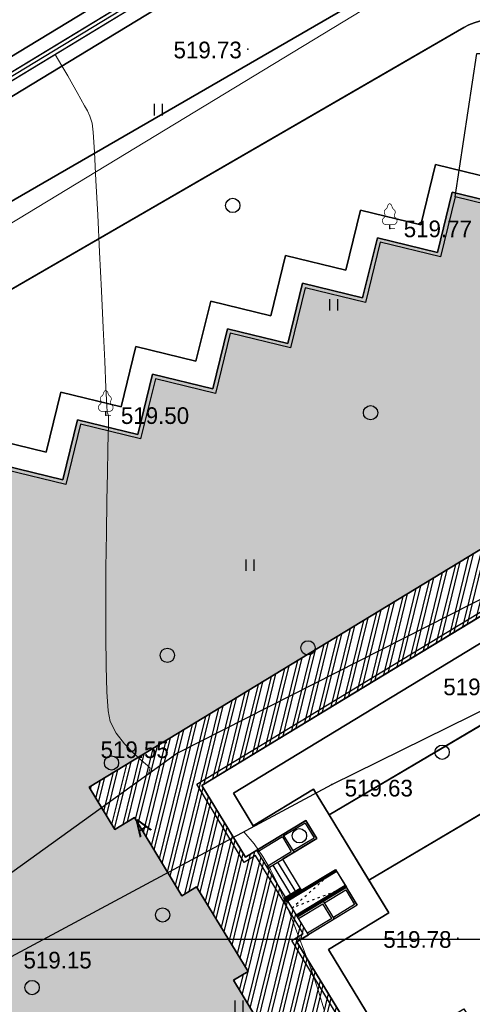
# Model space of a CAD drawing. Header units: millimetres. Extents: x 767170 to 66149698, y -983507 to 2493658.
# Tile 162 of 256: x 2419875 to 2443617, y -561065 to -509370. Entities that reach past the tile are written whole.
import ezdxf

# ---------------------------------------------------------------- set-up
doc = ezdxf.new("R2010")
doc.units = ezdxf.units.MM
for name, pattern in [('ACAD_ISO03W100', [30, 12, -18]), ('Д_ТРОТ_ТРУБА', [3, 1.5, -1.5]), ('ДОРОГИ_СТРОЯЩ', [9, 8, -1])]:
    doc.linetypes.add(name, pattern=pattern)
for name, color, linetype in [('(004) Точки рельефа', 7, 'Continuous'), ('(022) Возд. Линии', 7, 'Continuous'), ('(025) Дорога', 7, 'Continuous'), ('(031) Горизонтали', 42, 'Continuous'), ('(036) Растительность', 7, 'Continuous'), ('(038) Деревья', 7, 'Continuous'), ('(040) Ограда', 7, 'Continuous'), ('A_STROYSETKA', 5, 'Continuous'), ('G_KOORD', 7, 'Continuous'), ('GLUXOY OG', 7, 'Continuous')]:
    doc.layers.add(name, color=color, linetype=linetype)
doc.styles.add('BLACK', font='tahomabd.ttf')
doc.styles.add('BM-431', font='txt')
doc.styles.add('D-431', font='txt')
doc.styles.get("Standard").update_dxf_attribs({"font": 'isocpeui.ttf'})
doc.linetypes.add('ОГРАДА_БЕТ', pattern='A,4,["|",Standard,S=0.8,R=0,X=0,Y=-0.8],4', length=8)
doc.linetypes.add('ОГРАДА_ГЛИН', pattern='A,4,["|",Standard,S=0.8,R=0,X=0,Y=-0.8],0.5,["|",Standard,S=0.8,R=0,X=0,Y=-0.8],3.5', length=8)
doc.dimstyles.new('genplan dimension', dxfattribs={"dimtxt": 1100, "dimasz": 450, "dimexe": 450, "dimexo": 0, "dimgap": 80, "dimtad": 1, "dimlfac": 0.001, "dimtxsty": 'BLACK', "dimblk": 'OBLIQUE', "dimcen": 0, "dimclrd": 186, "dimclre": 186, "dimclrt": 186, "dimadec": 1, "dimazin": 0, "dimtfac": 1, "dimtmove": 0, "dimatfit": 3, "dimldrblk": 'OBLIQUE', "dimfxl": 1, "dimlwd": 9, "dimlwe": 9, "dimarcsym": 0})

# ---------------------------------------------------------------- blocks, each defined once
blk = doc.blocks.new('d')
at = {"layer": '(038) Деревья'}
blk.add_ellipse((0, 0), major_axis=(0.265, 0.265), ratio=1, start_param=5.497787, end_param=11.780972, dxfattribs=at)
blk = doc.blocks.new('I04010')
for p, q in [((-0.412273, 0.007146), (-0.412273, 1.207146)), ((0.387727, 1.207146), (0.387727, 0.007146))]:
    blk.add_line(p, q)
blk = doc.blocks.new('karagach-flat-46-flat-1')
at = {"layer": '(038) Деревья', "const_width": 0.0375}
for points in [[(-0.208, 1.009, 0.181567), (-0.117, 1.159, 0.303004)], [(0, 1.312, 0.246034), (-0.117, 1.159, 0.489079)], [(0, 1.312, -0.246034), (0.117, 1.159, -0.489079)], [(0.208, 1.009, -0.181567), (0.117, 1.159, -0.303004)], [(-0.315, 0.559, 0.626949), (-0.218, 0.206, 0.702465)], [(-0.315, 0.559, 0.383603), (-0.255, 0.753, 0.352912)], [(-0.208, 1.009, 0.430853), (-0.255, 0.753, 0.548276)], [(0.208, 1.009, -0.430853), (0.255, 0.753, -0.548276)], [(0.315, 0.559, -0.626949), (0.218, 0.206, -0.702465)], [(0.315, 0.559, -0.383603), (0.255, 0.753, -0.352912)]]:
    blk.add_lwpolyline(points, format="xyb", dxfattribs=at)
for points in [[(0, 0.206), (-0.218, 0.206)], [(0, 0), (0, 0.206)], [(0, 0.206), (0.218, 0.206)], [(0, 0), (0.281, 0)]]:
    blk.add_lwpolyline(points, dxfattribs=at)
at = {"layer": '(038) Деревья'}
blk.add_lwpolyline([(0, 0), (0, 0.206)], dxfattribs=at)
blk = doc.blocks.new('karagach-flat-30-flat-1-flat-1')
at = {"layer": '(038) Деревья', "const_width": 0.0375}
for points in [[(-0.208, 1.009, 0.181567), (-0.117, 1.159, 0.303004)], [(0, 1.312, 0.246034), (-0.117, 1.159, 0.489079)], [(0, 1.312, -0.246034), (0.117, 1.159, -0.489079)], [(0.208, 1.009, -0.181567), (0.117, 1.159, -0.303004)], [(-0.315, 0.559, 0.626949), (-0.218, 0.206, 0.702465)], [(-0.315, 0.559, 0.383603), (-0.255, 0.753, 0.352912)], [(-0.208, 1.009, 0.430853), (-0.255, 0.753, 0.548276)], [(0.208, 1.009, -0.430853), (0.255, 0.753, -0.548276)], [(0.315, 0.559, -0.626949), (0.218, 0.206, -0.702465)], [(0.315, 0.559, -0.383603), (0.255, 0.753, -0.352912)]]:
    blk.add_lwpolyline(points, format="xyb", dxfattribs=at)
for points in [[(0, 0.206), (-0.218, 0.206)], [(0, 0), (0, 0.206)], [(0, 0.206), (0.218, 0.206)], [(0, 0), (0.281, 0)]]:
    blk.add_lwpolyline(points, dxfattribs=at)
at = {"layer": '(038) Деревья'}
blk.add_lwpolyline([(0, 0), (0, 0.206)], dxfattribs=at)
blk = doc.blocks.new('Topo Xos')
at = {"layer": '(004) Точки рельефа', "color": 7, "linetype": 'ByBlock', "lineweight": -2, "transparency": 16777216}
for p in [(-20.912, 60.692), (-13.469, 51.279), (-28.365, 41.475), (-24.605, 23.734), (-16.501, 22.086), (-9.903, 14.029)]:
    blk.add_point(p, dxfattribs=at)
at = {"layer": '(025) Дорога', "linetype": 'Д_ТРОТ_ТРУБА', "ltscale": 600, "transparency": 16777216, "flags": 128}
blk.add_lwpolyline([(99.783, 96.359), (81.261, 80.871), (79.873, 79.57), (70.051, 72.807), (56.622, 62.274), (54.558, 61.518), (53.68, 61.811), (32.281, 80.713), (26.369, 89.721), (21.093, 85.142), (27.429, 78.24), (30.299, 75.145), (47.207, 58.978), (47.207, 58.089), (46.917, 57.221), (40.095, 52.309), (39.685, 52.197), (38.937, 52.632), (35.136, 54.564), (29.406, 50.307), (28.79, 49.703), (16.153, 44.516), (-0.591, 35.942), (-24.605, 23.734), (-48.954, 6.205), (-66.505, -8.957), (-67.48, -9.839), (-65.697, -11.809), (-57.59, -4.347), (-33.316, 13.061), (-16.501, 22.086), (-6.597, 26.99), (15.605, 38.679), (30.23, 47.182), (32.409, 47.967), (35.053, 48.313), (36.822, 48.066), (37.918, 47.751), (42.827, 40.385), (42.954, 39.015), (42.024, 37.291), (39.682, 34.553), (40.811, 32.704), (40.811, 32.704), (40.811, 32.704)], dxfattribs=at)
at = {"layer": '(031) Горизонтали', "color": 42, "linetype": 'Continuous', "lineweight": 0, "ltscale": 600, "transparency": 16777216}
for points in [[(-26.119, 22.644), (-26.082, 22.794), (-26.037, 22.952), (-26.169, 23.086), (-26.488, 23.358), (-26.919, 23.746), (-27.387, 24.229), (-27.816, 24.785), (-28.133, 25.394), (-28.233, 25.956), (-28.303, 26.954), (-28.345, 28.295), (-28.365, 29.889), (-28.367, 31.646), (-28.355, 33.473), (-28.333, 35.279), (-28.305, 36.974), (-28.276, 38.467), (-28.251, 39.666), (-28.232, 40.48), (-28.225, 40.818), (-28.226, 41.103), (-28.226, 41.341), (-28.227, 41.448), (-28.241, 41.497), (-28.257, 41.546), (-28.279, 41.594), (-28.3, 41.642), (-28.316, 41.985), (-28.358, 42.922), (-28.421, 44.324), (-28.501, 46.062), (-28.591, 48.007), (-28.687, 50.031), (-28.785, 52.004), (-28.878, 53.798), (-28.963, 55.284), (-29.033, 56.334), (-29.084, 56.818), (-29.198, 57.182), (-29.326, 57.456), (-29.48, 57.722), (-29.67, 58.063), (-29.861, 58.416), (-30.092, 58.827), (-30.363, 59.296), (-30.673, 59.827), (-31.02, 60.42)], [(-16.912, 10.267), (-17.208, 11.247), (-17.535, 12.232), (-17.899, 13.215), (-18.305, 14.267), (-18.671, 15.221), (-19.016, 16.09), (-19.36, 16.887), (-19.723, 17.625), (-20.125, 18.315), (-20.585, 18.971), (-21.125, 19.604)]]:
    blk.add_lwpolyline(points, dxfattribs=at)
at = {"layer": '(040) Ограда', "ltscale": 600, "transparency": 16777216, "flags": 128}
blk.add_lwpolyline([(7.06, 105.873), (2.797, 103.255), (11.659, 86.823), (-65.034, 40.217), (-128.016, 1.963), (-48.288, -119.227), (-43.67, -125.768)], dxfattribs=at)
at = {"layer": '(040) Ограда', "linetype": 'ОГРАДА_БЕТ', "ltscale": 600, "transparency": 16777216, "flags": 128}
blk.add_lwpolyline([(7.61, 105.742), (3.328, 103.112), (12.191, 86.678), (-64.827, 39.875), (-127.454, 1.836), (-47.958, -119.002), (-43.344, -125.537)], dxfattribs=at)
at = {"layer": '(022) Возд. Линии', "transparency": 16777216}
for name, p in [('karagach-flat-30-flat-1-flat-1', (-13.469, 51.279)), ('karagach-flat-46-flat-1', (-28.365, 41.475))]:
    blk.add_blockref(name, p, dxfattribs=at)
at = {"layer": '(036) Растительность', "linetype": 'Continuous', "transparency": 16777216, "xscale": 0.5, "yscale": 0.5, "zscale": 0.5}
for p in [(-25.6, 57.216), (-16.41, 46.968), (-20.791, 33.305), (-21.376, 10.142)]:
    blk.add_blockref('I04010', p, dxfattribs=at)
at = {"layer": '(038) Деревья', "linetype": 'Continuous', "transparency": 16777216}
for p in [(-21.702, 52.491), (-14.474, 41.607), (-17.754, 29.264), (-25.133, 28.872), (-10.72, 23.785), (-28.065, 23.221), (-18.205, 19.398), (-25.384, 15.241), (-32.229, 11.429)]:
    blk.add_blockref('d', p, dxfattribs=at)
at = {"layer": '(004) Точки рельефа', "linetype": 'ByBlock', "transparency": 16777216, "char_height": 0.875, "attachment_point": 4, "style": 'D-431'}
for s, insert in [('519.73', (-24.81, 60.647)), ('519.77', (-12.733, 51.255)), ('519.50', (-27.571, 41.45)), ('519.85', (-10.655, 27.207)), ('519.55', (-28.638, 23.908)), ('519.63', (-15.832, 21.891)), ('519.78', (-13.807, 13.946)), ('519.15', (-32.682, 12.863))]:
    blk.add_mtext(s, dxfattribs=dict(at, insert=insert))
at = {"layer": '(025) Дорога', "linetype": 'ДОРОГИ_СТРОЯЩ', "transparency": 16777216, "style": 'BM-431'}
blk.add_text('A', height=0.875, rotation=33.7761, dxfattribs=at).set_placement((-26.586, 19.294))
blk = doc.blocks.new('_Oblique')
at = {"color": 0, "linetype": 'ByBlock', "lineweight": -2}
blk.add_line((-0.5, -0.5), (0.5, 0.5), dxfattribs=at)
blk = doc.blocks.new('*D288')
at = {"color": 186, "lineweight": 9, "transparency": 16777216}
for p, q in [((2255842, -554331), (2330362, -509047)), ((2330350, -509027), (2330595, -509431)), ((2255830, -554312), (2256076, -554716))]:
    blk.add_line(p, q, dxfattribs=at)
for p, xscale, yscale, zscale, rotation in [((2330362, -509047), 450.0000000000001, 450.0000000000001, 450.0000000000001, 31.28656990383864), ((2255842, -554331), 450, 450, 450, 211.2865699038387)]:
    blk.add_blockref('_Oblique', p, dxfattribs=dict(at, xscale=xscale, yscale=yscale, zscale=zscale, rotation=rotation))
at = {"color": 186, "transparency": 16777216, "insert": (2292697, -531023), "char_height": 1100, "attachment_point": 5, "rotation": 31.2866, "style": 'BLACK'}
blk.add_mtext('87,2', dxfattribs=at)
blk = doc.blocks.new('A$Cccaa34c6')
at = {"layer": 'A_STROYSETKA', "linetype": 'Continuous'}
blk.add_line((-7707.2, 200000), (250000, 200000), dxfattribs=at)
blk = doc.blocks.new('A$C2cdd6916')
h = blk.add_hatch(color=1)
h.dxf.hatch_style = 1
h.paths.add_polyline_path([(16401.238, -4652.593), (12042.877, -7301.119), (10692.648, -5079.21), (11718.144, -4456.027), (9225.414, -354.04), (9994.537, 113.347), (7294.079, 4557.166), (6524.956, 4089.779), (4032.226, 8191.765), (3006.729, 7568.583), (1656.5, 9790.492), (26610.253, 24954.602), (28168.21, 22390.86), (31159.242, 24208.476), (35090.313, 26597.342), (27092.803, 39757.883), (26750.971, 39550.156), (23865.782, 40254.206), (20705.813, 41025.308), (19934.711, 37865.339), (16774.743, 38636.441), (16003.641, 35476.472), (12843.672, 36247.575), (12072.57, 33087.606), (8912.601, 33858.708), (8141.499, 30698.739), (4981.531, 31469.841), (4210.429, 28309.873), (1050.46, 29080.975), (279.358, 25921.006), (-2880.611, 26692.108), (-3651.713, 23532.14), (-4355.763, 20646.951), (-16319.891, 13376.488), (-19205.079, 14080.537), (-22365.048, 14851.639), (-23136.15, 11691.671), (-26296.119, 12462.773), (-27067.221, 9302.804), (-30227.189, 10073.906), (-30998.291, 6913.938), (-34158.26, 7685.04), (-34929.362, 4525.071), (-38089.331, 5296.173), (-38860.433, 2136.205), (-42020.401, 2907.307), (-42791.503, -252.662), (-45951.472, 518.44), (-46722.574, -2641.528), (-47426.624, -5526.717), (-47768.456, -5734.445), (-39770.946, -18894.986), (-32848.844, -14688.503), (-34406.8, -12124.761), (-9453.047, 3039.348), (-8102.818, 817.438), (-9128.315, 194.256), (-6635.585, -3907.731), (-7404.707, -4375.118), (-4704.249, -8818.937), (-3935.127, -8351.55), (-1442.396, -12453.537), (-416.9, -11830.354), (933.329, -14052.264), (-3425.032, -16700.79), (-1867.075, -19264.531), (-17591.358, -28819.998), (-15929.538, -31554.655), (-15758.622, -31450.792), (-14927.712, -32818.121), (-15440.46, -33129.712), (-13674.776, -36035.286), (-13162.028, -35723.695), (-12331.118, -37091.024), (-12502.034, -37194.887), (-12294.306, -37536.72), (-10840.214, -39929.545), (952.998, -32762.946), (1160.726, -33104.778), (5091.797, -30715.911), (5507.252, -31399.576), (10207.445, -28543.322), (9791.99, -27859.658), (12013.899, -26509.429), (12844.81, -27876.758), (18826.874, -24241.526), (17995.963, -22874.197), (20217.873, -21523.968), (20633.328, -22207.633), (25333.521, -19351.379), (24918.066, -18667.715), (28849.137, -16278.848), (28641.409, -15937.016), (40434.621, -8770.416), (38772.801, -6035.759), (38601.885, -6139.622), (37770.975, -4772.293), (38283.723, -4460.702), (36518.039, -1555.128), (36005.291, -1866.719), (35174.381, -499.39), (35345.297, -395.527), (35137.569, -53.694), (33683.477, 2339.131), (17959.194, -7216.335)])
h = blk.add_hatch()
h.set_pattern_fill('ANSI32', color=1, scale=60, angle=31.2865699)
h.set_pattern_definition([(76.28657, (-422045.4, -371330.9), (-555.2086, 135.48314), []), (76.28657, (-421815.2, -371191), (-555.2086, 135.48314), [])])
edge = h.paths.add_edge_path()
edge.add_line((12558.278, 1671.303), (13156.485, 2034.826))
edge.add_line((13156.485, 2034.826), (12076.302, 3812.354))
edge.add_arc((12013.983, 3914.903), 120, 121.2865699, 301.2865699, ccw=False)
edge.add_line((11951.665, 4017.453), (10456.027, 6478.645))
edge.add_line((10456.027, 6478.645), (9857.821, 6115.122))
edge.add_line((9857.821, 6115.122), (7572.818, 9875.277))
edge.add_line((7572.818, 9875.277), (28168.21, 22390.86))
edge.add_line((28168.21, 22390.86), (26610.253, 24954.602))
edge.add_line((26610.253, 24954.602), (1656.5, 9790.492))
edge.add_line((1656.5, 9790.492), (3006.729, 7568.583))
edge.add_line((3006.729, 7568.583), (4032.226, 8191.765))
edge.add_line((4032.226, 8191.765), (6524.956, 4089.779))
edge.add_line((6524.956, 4089.779), (7294.079, 4557.166))
edge.add_line((7294.079, 4557.166), (9994.537, 113.347))
edge.add_line((9994.537, 113.347), (9225.414, -354.04))
edge.add_line((9225.414, -354.04), (11718.144, -4456.027))
edge.add_line((11718.144, -4456.027), (10692.648, -5079.21))
edge.add_line((10692.648, -5079.21), (12042.877, -7301.119))
edge.add_line((12042.877, -7301.119), (16401.238, -4652.593))
edge.add_line((16401.238, -4652.593), (12558.278, 1671.303))
edge = h.paths.add_edge_path()
edge.add_line((-3935.127, -8351.55), (-4704.249, -8818.937))
edge.add_line((-4704.249, -8818.937), (-7404.707, -4375.118))
edge.add_line((-7404.707, -4375.118), (-6635.585, -3907.731))
edge.add_line((-6635.585, -3907.731), (-9128.315, 194.256))
edge.add_line((-9128.315, 194.256), (-8102.818, 817.438))
edge.add_line((-8102.818, 817.438), (-9453.047, 3039.348))
edge.add_line((-9453.047, 3039.348), (-34406.8, -12124.761))
edge.add_line((-34406.8, -12124.761), (-32848.844, -14688.503))
edge.add_line((-32848.844, -14688.503), (-12253.452, -2172.92))
edge.add_line((-12253.452, -2172.92), (-9968.449, -5933.074))
edge.add_line((-9968.449, -5933.074), (-10566.655, -6296.598))
edge.add_line((-10566.655, -6296.598), (-9071.017, -8757.79))
edge.add_arc((-9008.699, -8860.339), 120, -58.7134301, 121.2865699, ccw=False)
edge.add_line((-8946.381, -8962.889), (-7866.197, -10740.417))
edge.add_line((-7866.197, -10740.417), (-7267.991, -10376.893))
edge.add_line((-7267.991, -10376.893), (-3425.032, -16700.79))
edge.add_line((-3425.032, -16700.79), (933.329, -14052.264))
edge.add_line((933.329, -14052.264), (-416.9, -11830.354))
edge.add_line((-416.9, -11830.354), (-1442.396, -12453.537))
edge.add_line((-1442.396, -12453.537), (-3935.127, -8351.55))
h.paths.add_polyline_path([(41974.214, 4100.856), (35137.569, -53.694), (35345.297, -395.527), (35174.381, -499.39), (36005.291, -1866.719), (36518.039, -1555.128), (38283.723, -4460.702), (37770.975, -4772.293), (38601.885, -6139.622), (38772.801, -6035.759), (38980.529, -6377.591), (45817.173, -2223.04)])
h.paths.add_polyline_path([(-15440.46, -33129.712), (-14927.712, -32818.121), (-15758.622, -31450.792), (-15929.538, -31554.655), (-16137.265, -31212.823), (-22973.91, -35367.374), (-19130.951, -41691.27), (-12294.306, -37536.72), (-12502.034, -37194.887), (-12331.118, -37091.024), (-13162.028, -35723.695), (-13674.776, -36035.286)])
h.paths.add_polyline_path([(22981.424, -31078.171), (16999.36, -34713.402), (12844.81, -27876.758), (18826.874, -24241.526)])
h.paths.add_polyline_path([(31886.288, 23012.063), (28895.256, 21194.447), (28168.21, 22390.86), (31159.242, 24208.476)])
h.paths.add_polyline_path([(-35112.829, -17702.532), (-32121.797, -15884.916), (-32848.844, -14688.503), (-35839.876, -16506.119)])
for p, q in [((13019.769, 8036.602), (10456.027, 6478.645)), ((12986.243, 7899.212), (11875.288, 7224.097)), ((11789.83, 7172.165), (10507.959, 6393.187)), ((11027.278, 5538.607), (13591.019, 7096.563)), ((12342.675, 6454.975), (13453.63, 7130.089)), ((10975.346, 5624.065), (12257.217, 6403.043)), ((12013.983, 3914.903), (14577.725, 5472.86)), ((12585.234, 2974.865), (15148.976, 4532.821)), ((12585.234, 2974.865), (15148.976, 4532.821)), ((14004.495, 3720.317), (15115.45, 4395.431)), ((14004.495, 3720.317), (15115.45, 4395.431)), ((15115.45, 4395.431), (15582.837, 3626.309)), ((12637.166, 2889.407), (13919.037, 3668.385)), ((12637.166, 2889.407), (13919.037, 3668.385)), ((15582.837, 3626.309), (14471.882, 2951.194)), ((15720.227, 3592.783), (13156.485, 2034.826)), ((14386.424, 2899.262), (13104.553, 2120.284))]:
    blk.add_line(p, q)
at = {"color": 1}
for p, q in [((12045.143, 3863.629), (14608.884, 5421.585)), ((12076.302, 3812.354), (14640.043, 5370.31)), ((11951.665, 4017.453), (12720.788, 4484.84)), ((11982.824, 3966.178), (12751.947, 4433.565)), ((12522.916, 3077.415), (15086.658, 4635.371)), ((12522.916, 3077.415), (15086.658, 4635.371)), ((12554.075, 3026.14), (15117.817, 4584.096)), ((12554.075, 3026.14), (15117.817, 4584.096))]:
    blk.add_line(p, q, dxfattribs=at)
for points in [[(23865.782, 40254.206), (20705.813, 41025.308), (19934.711, 37865.339), (16774.743, 38636.441), (16003.641, 35476.472), (12843.672, 36247.575), (12072.57, 33087.606), (8912.601, 33858.708), (8141.499, 30698.739), (4981.531, 31469.841), (4210.429, 28309.873), (1050.46, 29080.975), (279.358, 25921.006), (-2880.611, 26692.108)], [(17959.194, -7216.335), (12558.278, 1671.303), (13156.485, 2034.826), (10456.027, 6478.645), (9857.821, 6115.122), (7572.818, 9875.277), (35090.313, 26597.342)], [(11718.144, -4456.027), (9225.414, -354.04), (9994.537, 113.347), (7294.079, 4557.166), (6524.956, 4089.779), (4032.226, 8191.765), (3006.729, 7568.583), (1656.5, 9790.492), (26610.253, 24954.602)], [(26750.971, 39550.156), (20705.813, 41025.308), (19934.711, 37865.339), (16774.743, 38636.441), (16003.641, 35476.472), (12843.672, 36247.575), (12072.57, 33087.606), (8912.601, 33858.708), (8141.499, 30698.739), (4981.531, 31469.841), (4210.429, 28309.873), (1050.46, 29080.975), (279.358, 25921.006), (-2880.611, 26692.108)], [(12986.243, 7899.212), (13453.63, 7130.089)], [(13591.019, 7096.563), (13019.769, 8036.602)], [(11823.356, 7309.555), (12394.607, 6369.517)], [(11789.83, 7172.165), (12257.217, 6403.043)], [(11283.652, 5694.402), (12270.358, 4070.699)], [(11540.026, 5850.198), (12526.732, 4226.495)], [(11796.4, 6005.994), (12783.106, 4382.29)], [(14577.725, 5472.86), (15148.976, 4532.821)], [(15720.227, 3592.783), (15148.976, 4532.821)], [(14386.424, 2899.262), (13919.037, 3668.385)], [(14386.424, 2899.262), (13919.037, 3668.385)], [(14523.814, 2865.736), (13952.563, 3805.775)], [(14523.814, 2865.736), (13952.563, 3805.775)]]:
    blk.add_lwpolyline(points)
at = {"color": 2, "lineweight": 30}
for points in [[(26784.039, 39336.218), (20852.699, 40783.596), (20081.597, 37623.627), (16921.628, 38394.729), (16150.526, 35234.761), (12990.557, 36005.863), (12219.455, 32845.894), (9059.487, 33616.996), (8288.385, 30457.027), (5128.416, 31228.13), (4357.314, 28068.161), (1197.345, 28839.263), (426.243, 25679.294), (-2733.725, 26450.396)], [(17892.142, -7491.115), (12283.499, 1738.355), (12881.705, 2101.879), (10388.975, 6203.865), (9790.768, 5840.342), (7298.038, 9942.329), (34815.533, 26664.395)]]:
    blk.add_lwpolyline(points, dxfattribs=at)
blk.add_lwpolyline([(12558.278, 1671.303), (13156.485, 2034.826), (12076.302, 3812.354, -1), (11951.665, 4017.453), (10456.027, 6478.645), (9857.821, 6115.122), (7572.818, 9875.277), (28168.21, 22390.86), (26610.253, 24954.602), (1656.5, 9790.492), (3006.729, 7568.583), (4032.226, 8191.765), (6524.956, 4089.779), (7294.079, 4557.166), (9994.537, 113.347), (9225.414, -354.04), (11718.144, -4456.027), (10692.648, -5079.21), (12042.877, -7301.119), (16401.238, -4652.593)], format="xyb", close=True)
at = {"linetype": 'ACAD_ISO03W100', "ltscale": 10}
blk.add_lwpolyline([(15148.976, 4532.821), (12299.224, 3445.517), (14577.725, 5472.86)], dxfattribs=at)
at = {"color": 1}
for radius in [120, 60]:
    blk.add_arc((12013.983, 3914.903), radius, 121.2865699, 301.2865699, dxfattribs=at)
dim = blk.add_linear_dim(base=(19119.199, 52493.966), p1=(-55412.06, 7228.836), p2=(19107.367, 52513.437), angle=31.2865699, dimstyle='genplan dimension')
dim.commit()
dim.dimension.update_dxf_attribs({"geometry": '*D288', "text_midpoint": (-18545.182, 30517.578), "insert": (-2311242.442, 561540.579)})

msp = doc.modelspace()

# ---------------------------------------------------------------- block references
at = {"xscale": 1000, "yscale": 1000, "zscale": 1000}
msp.add_blockref('Topo Xos', (2452754.32, -571613.28), dxfattribs=at)

# ---------------------------------------------------------------- next in the draw order: linework, layer by layer
for points in [[(2441355.79, -736834.3), (2438963.79, -738920.39), (2400395.29, -685926.13), (2323754.93, -569428.84), (2454734.55, -489851.54), (2517832.14, -602286.69), (2486575.58, -622966.39), (2486415.24, -626464), (2488363.36, -629103.83), (2467521.85, -647824.51), (2498510.59, -687779.78), (2450636.95, -728888.93), (2451483.64, -729874.71), (2446654.19, -734022.69)], [(2498510.59, -687779.78), (2467521.85, -647824.51), (2488363.36, -629103.83), (2486415.24, -626464), (2486575.58, -622966.39), (2517832.14, -602286.69), (2454734.55, -489851.54), (2323754.93, -569428.84), (2400395.29, -685926.13)], [(2400971, -685527.59), (2324738.53, -569650.32), (2454478.73, -490826.03), (2516903.29, -602061.89), (2485892.61, -622578.92), (2485704.61, -626679.92), (2487422.61, -629007.92), (2466569.61, -647738.92), (2497549.33, -687682.55)], [(2497001.83, -687629.31), (2466025.47, -647690.01), (2486885.04, -628953.11), (2485298.53, -626803.3), (2485502.34, -622357.51), (2516372.52, -601933.43), (2454332.55, -491382.88), (2325300.58, -569776.88), (2401299.98, -685299.86)], [(2459171.41, -501435.7), (2454076.73, -492357.37), (2326284.18, -569998.35), (2401875.69, -684901.32), (2439262.33, -736271.67), (2440245.89, -735413.89)], [(2441172, -506313.63), (2354080.69, -556706.98)], [(2443175.31, -509775.81), (2439460.62, -511925.23)], [(2448415.09, -518617.67), (2441687.03, -516975.87), (2440915.93, -520135.84), (2437755.96, -519364.74), (2436984.86, -522524.71), (2433824.89, -521753.6), (2433053.79, -524913.57), (2429893.82, -524142.47), (2429122.72, -527302.44), (2425962.75, -526531.34), (2425191.65, -529691.31), (2422031.68, -528920.2), (2421260.58, -532080.17), (2418100.61, -531309.07)], [(2418981.92, -532759.34), (2422141.89, -533530.44), (2422912.99, -530370.48), (2426072.96, -531141.58), (2426844.06, -527981.61), (2430004.03, -528752.71), (2430775.13, -525592.74), (2433935.1, -526363.84), (2434706.2, -523203.88), (2437866.17, -523974.98), (2438637.27, -520815.01), (2441797.24, -521586.11), (2442568.34, -518426.14), (2445728.31, -519197.24)], [(2446185.13, -539397.53), (2429435.35, -549576.17), (2431720.35, -553336.33), (2432318.56, -552972.81), (2434882.3, -551414.85), (2435453.55, -552354.89), (2433658.93, -553445.46), (2434645.64, -555069.16), (2436440.26, -553978.59), (2437582.76, -555858.67), (2434420.81, -557780.15), (2438964.85, -565257.73)], [(2439367.16, -563609.05), (2436069.49, -558182.46), (2439231.44, -556260.98), (2438186.54, -554541.52), (2436109.11, -551122.94), (2435284.61, -549766.17), (2432122.67, -551687.65), (2431084.03, -549978.49), (2445782.81, -541046.2)], [(2436109.11, -551122.94), (2446469.78, -544998.19)], [(2446791.87, -549454.44), (2438186.54, -554541.52)], [(2435284.61, -549766.17), (2439231.44, -556260.98)], [(2432318.56, -552972.81), (2434882.3, -551414.85), (2435453.55, -552354.89), (2433658.93, -553445.46), (2434645.64, -555069.16), (2436440.26, -553978.59), (2437582.76, -555858.67), (2434420.81, -557780.15)], [(2438186.54, -554541.52), (2436109.11, -551122.94)]]:
    msp.add_lwpolyline(points)
at = {"lineweight": 30}
for points in [[(2454734.55, -489851.54), (2323754.93, -569428.84)], [(2324738.53, -569650.32), (2454478.73, -490826.03)], [(2454332.55, -491382.88), (2325300.58, -569776.88)], [(2326284.18, -569998.35), (2454076.73, -492357.37)], [(2454076.73, -492357.37), (2326284.18, -569998.35)], [(2441172, -506313.63), (2354080.69, -556706.98)], [(2354080.69, -556706.98), (2441172, -506313.63)], [(2443175.31, -509775.81), (2412271.19, -527657.76)], [(2439460.62, -511925.23), (2443175.31, -509775.81)], [(2412271.19, -527657.76), (2439460.62, -511925.23)], [(2441687.03, -516975.87), (2440915.93, -520135.84)], [(2440915.93, -520135.84), (2441687.03, -516975.87)], [(2448415.09, -518617.67), (2441687.03, -516975.87)], [(2441687.03, -516975.87), (2448415.09, -518617.67)], [(2441797.24, -521586.11), (2442568.34, -518426.14)], [(2442568.34, -518426.14), (2445728.31, -519197.24)], [(2437755.96, -519364.74), (2436984.86, -522524.71)], [(2436984.86, -522524.71), (2437755.96, -519364.74)], [(2440915.93, -520135.84), (2437755.96, -519364.74)], [(2437755.96, -519364.74), (2440915.93, -520135.84)], [(2437866.17, -523974.98), (2438637.27, -520815.01)], [(2438637.27, -520815.01), (2441797.24, -521586.11)], [(2433824.89, -521753.6), (2433053.79, -524913.57)], [(2433053.79, -524913.57), (2433824.89, -521753.6)], [(2436984.86, -522524.71), (2433824.89, -521753.6)], [(2433824.89, -521753.6), (2436984.86, -522524.71)], [(2433935.1, -526363.84), (2434706.2, -523203.88)], [(2434706.2, -523203.88), (2437866.17, -523974.98)], [(2429893.82, -524142.47), (2429122.72, -527302.44)], [(2429122.72, -527302.44), (2429893.82, -524142.47)], [(2433053.79, -524913.57), (2429893.82, -524142.47)], [(2429893.82, -524142.47), (2433053.79, -524913.57)], [(2430004.03, -528752.71), (2430775.13, -525592.74)], [(2430775.13, -525592.74), (2433935.1, -526363.84)], [(2425962.75, -526531.34), (2425191.65, -529691.31)], [(2425191.65, -529691.31), (2425962.75, -526531.34)], [(2429122.72, -527302.44), (2425962.75, -526531.34)], [(2425962.75, -526531.34), (2429122.72, -527302.44)], [(2426072.96, -531141.58), (2426844.06, -527981.61)], [(2426844.06, -527981.61), (2430004.03, -528752.71)], [(2422031.68, -528920.2), (2421260.58, -532080.17)], [(2421260.58, -532080.17), (2422031.68, -528920.2)], [(2425191.65, -529691.31), (2422031.68, -528920.2)], [(2422031.68, -528920.2), (2425191.65, -529691.31)], [(2422141.89, -533530.44), (2422912.99, -530370.48)], [(2422912.99, -530370.48), (2426072.96, -531141.58)], [(2421260.58, -532080.17), (2418100.61, -531309.07)], [(2418100.61, -531309.07), (2421260.58, -532080.17)], [(2418981.92, -532759.34), (2422141.89, -533530.44)], [(2446185.13, -539397.53), (2429435.35, -549576.17)], [(2431084.03, -549978.49), (2445782.81, -541046.2)], [(2446469.78, -544998.19), (2436109.11, -551122.94)], [(2438186.54, -554541.52), (2447329.35, -549136.71)], [(2447329.35, -549136.71), (2438186.54, -554541.52)], [(2429435.35, -549576.17), (2431720.35, -553336.33)], [(2432122.67, -551687.65), (2431084.03, -549978.49)], [(2435284.61, -549766.17), (2432122.67, -551687.65)], [(2436109.11, -551122.94), (2435284.61, -549766.17)], [(2432318.56, -552972.81), (2434882.3, -551414.85)], [(2434882.3, -551414.85), (2435453.55, -552354.89)], [(2438186.54, -554541.52), (2436109.11, -551122.94)], [(2436109.11, -551122.94), (2438186.54, -554541.52)], [(2435453.55, -552354.89), (2433658.93, -553445.46)], [(2431720.35, -553336.33), (2432318.56, -552972.81)], [(2433658.93, -553445.46), (2434645.64, -555069.16)], [(2434645.64, -555069.16), (2436440.26, -553978.59)], [(2436440.26, -553978.59), (2437582.76, -555858.67)], [(2439231.44, -556260.98), (2438186.54, -554541.52)], [(2438186.54, -554541.52), (2439231.44, -556260.98)], [(2437582.76, -555858.67), (2434420.81, -557780.15)], [(2436069.49, -558182.46), (2439231.44, -556260.98)], [(2439231.44, -556260.98), (2436069.49, -558182.46)], [(2434420.81, -557780.15), (2438964.85, -565257.73)], [(2439367.16, -563609.05), (2436069.49, -558182.46)], [(2436069.49, -558182.46), (2439367.16, -563609.05)]]:
    msp.add_lwpolyline(points, dxfattribs=at)
for points in [[(2401875.69, -684901.32), (2346560.45, -600819.32, -0.03415901), (2346009.77, -600038.66), (2345560.43, -599299.23), (2326284.18, -569998.35), (2454076.73, -492357.37), (2459171.41, -501435.7), (2456360.35, -503097.47), (2459413.67, -508262.47), (2462108.51, -506669.4), (2515443.67, -601708.63), (2484819.37, -621970.03), (2484587.9, -627019.22), (2485944.29, -628857.21), (2465073.23, -647604.42), (2496040.54, -687532.07)], [(2418100.61, -531309.07), (2421260.58, -532080.17), (2422031.68, -528920.2), (2425191.65, -529691.31), (2425962.75, -526531.34), (2429122.72, -527302.44), (2429893.82, -524142.47), (2433053.79, -524913.57), (2433824.89, -521753.6), (2436984.86, -522524.71), (2437755.96, -519364.74), (2440915.93, -520135.84), (2441687.03, -516975.87), (2448415.09, -518617.67), (2449357.65, -518044.89), (2450837.71, -520480.44), (2452289.1, -519598.45), (2447279.06, -510877.99, 0.41511756), (2443175.31, -509775.81), (2412271.19, -527657.76, 0.42052431)], [(2412271.19, -527657.76), (2439460.62, -511925.23), (2443175.31, -509775.81, -0.41511756), (2447279.06, -510877.99)], [(2447279.06, -510877.99, 0.41511756), (2443175.31, -509775.81)], [(2446469.78, -544998.19), (2436109.11, -551122.94), (2438186.54, -554541.52), (2447329.35, -549136.71, -0.41414218)]]:
    msp.add_lwpolyline(points, format="xyb")
for points in [[(2420598.1, -693693.53), (2404648.57, -654568.66, -0.16168228), (2404522.93, -652682.08), (2407607.54, -640804.68, -0.20876473), (2409090.16, -638916.69), (2471841.21, -605165.78, 0.14199501), (2475419.01, -601657.59), (2477740.8, -597536.99, -0.1300409), (2478810.97, -596437.2), (2489457.36, -590049.39, 0.40867475), (2491925.51, -580559.85), (2483054.01, -565118.14), (2454123.43, -514761.65, -0.41421356), (2455230.23, -510665.92), (2459413.67, -508262.47), (2457377.97, -504818.87), (2452774.92, -507463.39, -0.32105605), (2449299.65, -507115.23, 0.32190714), (2441172, -506313.63), (2354080.69, -556706.98)], [(2443175.31, -509775.81, -0.41511756), (2447279.06, -510877.99)], [(2447279.06, -510877.99, 0.41511756), (2443175.31, -509775.81)]]:
    msp.add_lwpolyline(points, format="xyb", dxfattribs=at)
msp.add_lwpolyline([(2448476.51, -543811.9), (2447045.21, -541390.72), (2446276.17, -541858.06), (2445782.81, -541046.2), (2431084.03, -549978.49), (2432122.67, -551687.65), (2435284.61, -549766.17), (2436109.11, -551122.94)], close=True)
msp.add_lwpolyline([(2448476.51, -543811.9), (2447045.21, -541390.72), (2446276.17, -541858.06), (2445782.81, -541046.2), (2431084.03, -549978.49), (2432122.67, -551687.65), (2435284.61, -549766.17), (2436109.11, -551122.94)], close=True, dxfattribs=at)
msp.add_lwpolyline([(2451438.51, -550192.55, 0.4142137), (2447329.35, -549136.71), (2438186.54, -554541.52), (2439231.44, -556260.98), (2436069.49, -558182.46), (2439367.16, -563609.05), (2443170.05, -561298.08), (2444026.92, -562708.14), (2454389.29, -556411.05), (2454926.77, -556093.31)], format="xyb", close=True)
at = {"layer": 'G_KOORD', "color": 5, "linetype": 'Continuous'}
msp.add_lwpolyline([(2442715.23, -518667.85), (2443851.35, -511152.41), (2451928.03, -511152.41)], dxfattribs=at)
at = {"layer": 'GLUXOY OG', "color": 186, "linetype": 'ОГРАДА_ГЛИН', "lineweight": 30, "ltscale": 400}
for points in [[(2439079.89, -737890.33), (2400971, -685527.59), (2324738.53, -569650.32), (2454478.73, -490826.03), (2516903.29, -602061.89), (2485892.61, -622578.92), (2485704.61, -626679.92), (2487422.61, -629007.92), (2466569.61, -647738.92), (2497549.33, -687682.55)], [(2497001.83, -687629.31), (2466025.47, -647690.01), (2486885.04, -628953.11), (2485298.53, -626803.3), (2485502.34, -622357.51), (2516372.52, -601933.43), (2454332.55, -491382.88), (2325300.58, -569776.88), (2401299.98, -685299.86), (2439146.23, -737301.72)]]:
    msp.add_lwpolyline(points, dxfattribs=at)
at = {"layer": 'GLUXOY OG', "color": 186, "lineweight": 30, "ltscale": 400}
msp.add_lwpolyline([(2497275.58, -687655.93), (2466297.54, -647714.47), (2487153.82, -628980.52), (2485501.57, -626741.61), (2485697.48, -622468.21), (2516637.9, -601997.66), (2454405.64, -491104.45), (2325019.56, -569713.6), (2401135.49, -685413.73), (2439113.06, -737596.03)], dxfattribs=at)

# ---------------------------------------------------------------- next in the draw order: block references
for name, p in [('A$C2cdd6916', (2421862.53, -559451.45, -3656)), ('A$Cccaa34c6', (2309413.61, -757644.92))]:
    msp.add_blockref(name, p)

doc.saveas('drawing.dxf')
